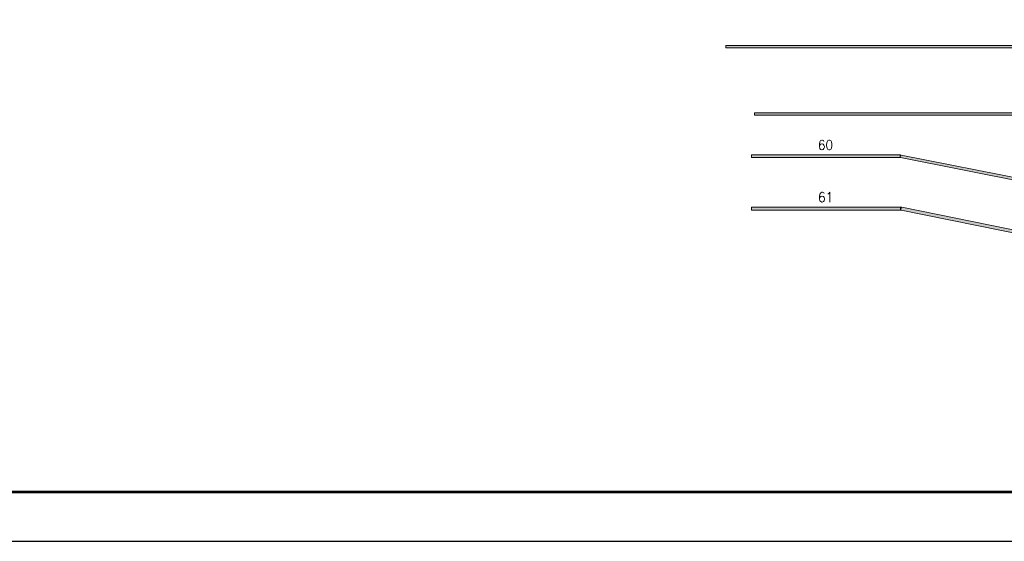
# Model space of a CAD drawing. Extents: x 253237 to 278058, y -131782 to -118389.
# Tile 7 of 23: x 263170 to 267161, y -131782 to -129668. Entities that reach past the tile are written whole.
import ezdxf

# ---------------------------------------------------------------- set-up
doc = ezdxf.new("R2010")
doc.units = 0
doc.header["$LTSCALE"] = 5
doc.header["$MEASUREMENT"] = 0
doc.layers.add('_FORMATKA', color=8, linetype='Continuous', lineweight=15, plot=False)
for name, color, linetype, lineweight in [('_RAMKA', 7, 'Continuous', 35), ('AutoCAD_Structural_Detailing_pręt wyrzucony', 7, 'Continuous', 13), ('PS_DIM', 4, 'Continuous', 13)]:
    doc.layers.add(name, color=color, linetype=linetype, lineweight=lineweight)
doc.styles.add('r-simplex', font='simplex.shx', dxfattribs={"width": 0.9})

# ---------------------------------------------------------------- blocks, each defined once
blk = doc.blocks.new('*U16')
at = {"layer": '_FORMATKA', "lineweight": -3}
blk.add_lwpolyline([(-1200, 0), (0, 0), (0, 594), (-1200, 594)], close=True, dxfattribs=at)
at = {"layer": '_RAMKA', "lineweight": -3, "const_width": 0.5}
blk.add_lwpolyline([(-1170, 10), (-10, 10), (-10, 584), (-1170, 584)], close=True, dxfattribs=at)

msp = doc.modelspace()

# ---------------------------------------------------------------- hatches: boundary and pattern name
at = {"layer": 'AutoCAD_Structural_Detailing_pręt wyrzucony'}
for points in [[(266032.78, -129782.68), (266032.78, -129772.68), (271422.78, -129772.68), (271422.78, -129782.68)], [(266147.78, -130055.38), (266147.78, -130045.38), (271422.78, -130045.38), (271422.78, -130055.38)], [(266135.71, -130226.18), (266135.71, -130216.18), (266736.7, -130216.18), (266736.7, -130226.18)], [(266740.62, -130226.57), (266742.58, -130216.76), (270742.73, -131015.79), (270740.77, -131025.6)], [(266135.71, -130439.66), (266135.71, -130427.66), (266738.31, -130427.66), (266738.31, -130439.66)], [(266743.07, -130440.14), (266745.45, -130428.38), (270694.56, -131227.19), (270692.18, -131238.95)]]:
    msp.add_hatch(color=6, dxfattribs=at).paths.add_polyline_path(points, flags=0)
h = msp.add_hatch(color=6, dxfattribs=at)
edge = h.paths.add_edge_path(flags=0)
edge.add_line((266742.58, -130216.76), (266740.62, -130226.57))
edge.add_arc((266736.7, -130246.18), 20, 78.70382, 90)
edge.add_line((266736.7, -130226.18), (266736.7, -130216.18))
edge.add_arc((266736.7, -130246.18), 30, 438.70382, 450, ccw=False)
h = msp.add_hatch(color=6, dxfattribs=at)
edge = h.paths.add_edge_path(flags=0)
edge.add_line((266745.45, -130428.38), (266743.07, -130440.14))
edge.add_arc((266738.31, -130463.66), 24, 78.56475, 90)
edge.add_line((266738.31, -130439.66), (266738.31, -130427.66))
edge.add_arc((266738.31, -130463.66), 36, 438.56475, 450, ccw=False)

# ---------------------------------------------------------------- linework, layer by layer
at = {"layer": 'AutoCAD_Structural_Detailing_pręt wyrzucony', "color": 6}
for p, q in [((266032.78, -129772.68), (271422.78, -129772.68)), ((266032.78, -129772.68), (266032.78, -129782.68)), ((266032.78, -129782.68), (271422.78, -129782.68)), ((266147.78, -130045.38), (271422.78, -130045.38)), ((266147.78, -130045.38), (266147.78, -130055.38)), ((266147.78, -130055.38), (271422.78, -130055.38)), ((266135.71, -130216.18), (266736.7, -130216.18)), ((266135.71, -130216.18), (266135.71, -130226.18)), ((266135.71, -130226.18), (266736.7, -130226.18)), ((266740.62, -130226.57), (270740.77, -131025.6)), ((266742.58, -130216.76), (270742.73, -131015.79)), ((266135.71, -130427.66), (266738.31, -130427.66)), ((266135.71, -130427.66), (266135.71, -130439.66)), ((266745.45, -130428.38), (270694.56, -131227.19)), ((266135.71, -130439.66), (266738.31, -130439.66)), ((266743.07, -130440.14), (270692.18, -131238.95))]:
    msp.add_line(p, q, dxfattribs=at)
for centre, radius, start in [((266736.7, -130246.18), 30, 78.70382), ((266736.7, -130246.18), 20, 78.70382), ((266738.31, -130463.66), 36, 78.56475), ((266738.31, -130463.66), 24, 78.56475)]:
    msp.add_arc(centre, radius, start, 90, dxfattribs=at)

# ---------------------------------------------------------------- block references
at = {"layer": 'PS_DIM', "xscale": 20, "yscale": 20, "zscale": 20}
msp.add_blockref('*U16', (277357.33, -131782.14), dxfattribs=at)

# ---------------------------------------------------------------- texts
at = {"layer": 'AutoCAD_Structural_Detailing_pręt wyrzucony', "color": 3, "char_height": 40, "attachment_point": 5, "style": 'r-simplex'}
for s, insert in [('60', (266436.21, -130176.18)), ('61', (266437.01, -130387.66))]:
    msp.add_mtext(s, dxfattribs=dict(at, insert=insert))

doc.saveas('drawing.dxf')
